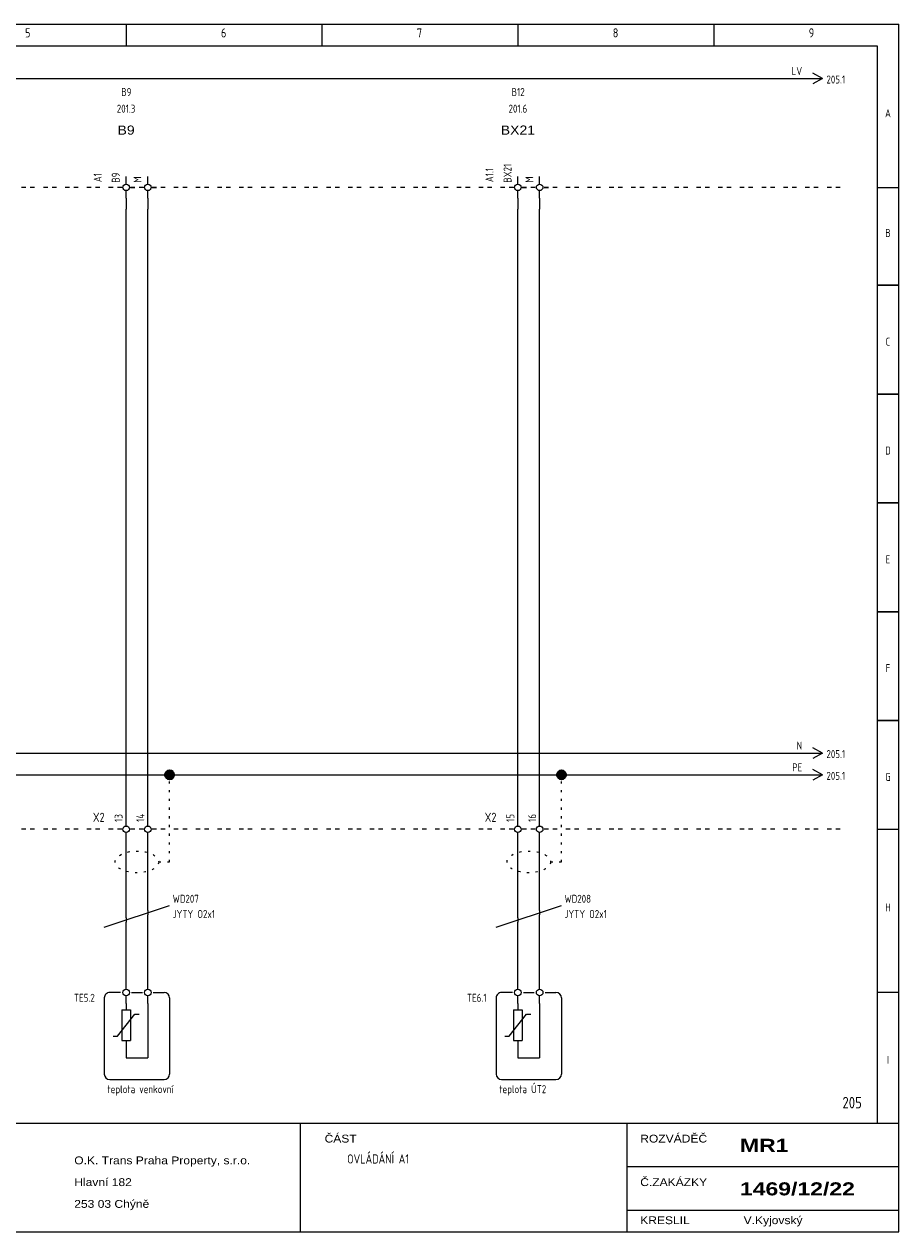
# Model space of a CAD drawing. Header units: millimetres. Extents: x 8 to 412, y 5 to 282.
# Tile 2 of 2: x 212 to 412, y 5 to 282. Entities that reach past the tile are written whole.
import ezdxf
from ezdxf.enums import TextEntityAlignment as Align

# ---------------------------------------------------------------- set-up
doc = ezdxf.new("R2010")
doc.units = ezdxf.units.MM
doc.linetypes.add('Caddy_Dot', pattern=[2, 0.5, -1.5])
doc.linetypes.add('Caddy_Solid', pattern=[0])
doc.layers.add('Caddy_1', color=7, linetype='Caddy_Solid', lineweight=25)
doc.layers.add('Caddy_4', color=7, linetype='Caddy_Dot', lineweight=18)
doc.styles.add('Caddy_Arial', font='arial.ttf', dxfattribs={"width": 1.1})
doc.styles.add('Caddy_Arial Black', font='ariblk.ttf', dxfattribs={"width": 1.1})
doc.styles.add('Caddy_Vectorfont1p', font='isocp___.ttf', dxfattribs={"width": 0.9})
pattern_1 = [(28.64789, (0, 0), (-0.047942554, 0.087758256), []), (118.64789, (0, 0), (-0.087758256, -0.047942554), [])]

# ---------------------------------------------------------------- blocks, each defined once
blk = doc.blocks.new('2264D27B1F9A')
at = {"layer": 'Caddy_1', "color": 7, "linetype": 'Caddy_Solid', "lineweight": 25}
for p, q in [((7.5, 282.5), (412.5, 282.5)), ((235, 282.5), (235, 277.5)), ((280, 282.5), (280, 277.5)), ((325, 282.5), (325, 277.5)), ((370, 282.5), (370, 277.5)), ((412.5, 5), (412.5, 282.5)), ((12.5, 277.5), (407.5, 277.5)), ((407.5, 277.5), (407.5, 30)), ((407.5, 245), (412.5, 245)), ((407.5, 222.5), (412.5, 222.5)), ((412.5, 222.5), (407.5, 222.5)), ((411.5, 222.5), (410.5, 222.5)), ((412.5, 197.5), (407.5, 197.5)), ((407.5, 197.5), (412.5, 197.5)), ((412.5, 172.5), (407.5, 172.5)), ((407.5, 172.5), (412.5, 172.5)), ((412.5, 147.5), (407.5, 147.5)), ((407.5, 147.5), (412.5, 147.5)), ((412.5, 122.5), (407.5, 122.5)), ((407.5, 122.5), (412.5, 122.5)), ((407.5, 97.5), (412.5, 97.5)), ((412.5, 60), (407.5, 60)), ((7.5, 30), (412.5, 30)), ((275, 30), (275, 5)), ((350, 30), (350, 5)), ((350, 20), (412.5, 20)), ((350, 10), (412.5, 10)), ((7.5, 5), (412.5, 5))]:
    blk.add_line(p, q, dxfattribs=at)
at = {"layer": 'Caddy_1', "color": 7, "lineweight": 25}
for s, height, style, width, p in [('5', 2.1, 'Caddy_Vectorfont1p', 0.9, (211.8, 279.45)), ('6', 2.1, 'Caddy_Vectorfont1p', 0.9, (256.8, 279.45)), ('7', 2.1, 'Caddy_Vectorfont1p', 0.9, (301.8, 279.45)), ('8', 2.1, 'Caddy_Vectorfont1p', 0.9, (346.8, 279.45)), ('9', 2.1, 'Caddy_Vectorfont1p', 0.9, (391.8, 279.45)), ('ČÁST', 1.8, 'Caddy_Arial', 1.1, (280.6, 25.52)), ('ROZVÁDĚČ', 1.8, 'Caddy_Arial', 1.1, (353.1, 25.52)), ('MR1', 3, 'Caddy_Arial Black', 1.1, (376, 23.38)), ('O.K. Trans Praha Property, s.r.o.', 1.8, 'Caddy_Arial', 1.1, (223.1, 20.52)), ('OVLÁDÁNÍ A1', 2.1, 'Caddy_Vectorfont1p', 0.9, (285.8, 20.7)), ('Hlavní 182', 1.8, 'Caddy_Arial', 1.1, (223.1, 15.52)), ('Č.ZAKÁZKY', 1.8, 'Caddy_Arial', 1.1, (353.1, 15.52)), ('1469/12/22', 3, 'Caddy_Arial Black', 1.1, (376, 13.38)), ('253 03 Chýně', 1.8, 'Caddy_Arial', 1.1, (223.1, 10.52)), ('KRESLIL', 1.8, 'Caddy_Arial', 1.1, (353.1, 6.77)), ('V.Kyjovský', 1.8, 'Caddy_Arial', 1.1, (376.85, 6.77))]:
    blk.add_text(s, height=height, dxfattribs=dict(at, style=style, width=width)).set_placement(p)
at = {"layer": 'Caddy_1', "color": 7, "lineweight": 25, "style": 'Caddy_Vectorfont1p', "width": 0.9}
for s, p in [('A', (410, 261.11)), ('B', (410, 233.61)), ('C', (410, 208.61)), ('D', (410, 183.61)), ('E', (410, 158.61)), ('F', (410, 133.61)), ('G', (410, 108.61)), ('H', (410, 78.61)), ('I', (410, 43.61))]:
    blk.add_text(s, height=1.84, dxfattribs=at).set_placement(p, align=Align.CENTER)
at = {"layer": 'Caddy_1', "color": 1, "lineweight": 25, "true_color": 0xff0000, "style": 'Caddy_Vectorfont1p', "width": 0.9}
blk.add_text('205', height=2.625, dxfattribs=at).set_placement((404, 33.38), align=Align.RIGHT)
blk = doc.blocks.new('4E950AA473E9')
at = {"layer": 'Caddy_1', "color": 7, "linetype": 'Caddy_Solid', "lineweight": 25}
for p, q in [((22, 97.5), (21, 97.5)), ((24, 97.5), (23, 97.5)), ((27, 97.5), (26, 97.5)), ((29, 97.5), (28, 97.5)), ((32, 97.5), (31, 97.5)), ((34, 97.5), (33, 97.5)), ((37, 97.5), (36, 97.5)), ((39, 97.5), (38, 97.5)), ((42, 97.5), (41, 97.5)), ((44, 97.5), (43, 97.5)), ((47, 97.5), (46, 97.5)), ((49, 97.5), (48, 97.5)), ((52, 97.5), (51, 97.5)), ((54, 97.5), (53, 97.5)), ((57, 97.5), (56, 97.5)), ((59, 97.5), (58, 97.5)), ((62, 97.5), (61, 97.5)), ((64, 97.5), (63, 97.5)), ((67, 97.5), (66, 97.5)), ((69, 97.5), (68, 97.5)), ((72, 97.5), (71, 97.5)), ((74, 97.5), (73, 97.5)), ((77, 97.5), (76, 97.5)), ((79, 97.5), (78, 97.5)), ((82, 97.5), (81, 97.5)), ((84, 97.5), (83, 97.5)), ((87, 97.5), (86, 97.5)), ((89, 97.5), (88, 97.5)), ((92, 97.5), (91, 97.5)), ((94, 97.5), (93, 97.5)), ((97, 97.5), (96, 97.5)), ((99, 97.5), (98, 97.5)), ((102, 97.5), (101, 97.5)), ((104, 97.5), (103, 97.5)), ((107, 97.5), (106, 97.5)), ((109, 97.5), (108, 97.5)), ((112, 97.5), (111, 97.5)), ((114, 97.5), (113, 97.5)), ((117, 97.5), (116, 97.5)), ((119, 97.5), (118, 97.5)), ((122, 97.5), (121, 97.5)), ((124, 97.5), (123, 97.5)), ((127, 97.5), (126, 97.5)), ((129, 97.5), (128, 97.5)), ((132, 97.5), (131, 97.5)), ((134, 97.5), (133, 97.5)), ((137, 97.5), (136, 97.5)), ((139, 97.5), (138, 97.5)), ((142, 97.5), (141, 97.5)), ((144, 97.5), (143, 97.5)), ((147, 97.5), (146, 97.5)), ((149, 97.5), (148, 97.5)), ((152, 97.5), (151, 97.5)), ((154, 97.5), (153, 97.5)), ((157, 97.5), (156, 97.5)), ((159, 97.5), (158, 97.5)), ((162, 97.5), (161, 97.5)), ((164, 97.5), (163, 97.5)), ((167, 97.5), (166, 97.5)), ((169, 97.5), (168, 97.5)), ((172, 97.5), (171, 97.5)), ((174, 97.5), (173, 97.5)), ((177, 97.5), (176, 97.5)), ((179, 97.5), (178, 97.5)), ((182, 97.5), (181, 97.5)), ((184, 97.5), (183, 97.5)), ((187, 97.5), (186, 97.5)), ((189, 97.5), (188, 97.5)), ((192, 97.5), (191, 97.5)), ((194, 97.5), (193, 97.5)), ((197, 97.5), (196, 97.5)), ((199, 97.5), (198, 97.5)), ((202, 97.5), (201, 97.5)), ((204, 97.5), (203, 97.5)), ((207, 97.5), (206, 97.5)), ((209, 97.5), (208, 97.5)), ((212, 97.5), (211, 97.5)), ((214, 97.5), (213, 97.5)), ((217, 97.5), (216, 97.5)), ((219, 97.5), (218, 97.5)), ((222, 97.5), (221, 97.5)), ((224, 97.5), (223, 97.5)), ((227, 97.5), (226, 97.5)), ((229, 97.5), (228, 97.5)), ((232, 97.5), (231, 97.5)), ((234, 97.5), (233, 97.5)), ((237, 97.5), (236, 97.5)), ((239, 97.5), (238, 97.5)), ((242, 97.5), (241, 97.5)), ((244, 97.5), (243, 97.5)), ((247, 97.5), (246, 97.5)), ((249, 97.5), (248, 97.5)), ((252, 97.5), (251, 97.5)), ((254, 97.5), (253, 97.5)), ((257, 97.5), (256, 97.5)), ((259, 97.5), (258, 97.5)), ((262, 97.5), (261, 97.5)), ((264, 97.5), (263, 97.5)), ((267, 97.5), (266, 97.5)), ((269, 97.5), (268, 97.5)), ((272, 97.5), (271, 97.5)), ((274, 97.5), (273, 97.5)), ((277, 97.5), (276, 97.5)), ((279, 97.5), (278, 97.5)), ((282, 97.5), (281, 97.5)), ((284, 97.5), (283, 97.5)), ((287, 97.5), (286, 97.5)), ((289, 97.5), (288, 97.5)), ((292, 97.5), (291, 97.5)), ((294, 97.5), (293, 97.5)), ((297, 97.5), (296, 97.5)), ((299, 97.5), (298, 97.5)), ((302, 97.5), (301, 97.5)), ((304, 97.5), (303, 97.5)), ((307, 97.5), (306, 97.5)), ((309, 97.5), (308, 97.5)), ((312, 97.5), (311, 97.5)), ((314, 97.5), (313, 97.5)), ((317, 97.5), (316, 97.5)), ((319, 97.5), (318, 97.5)), ((322, 97.5), (321, 97.5)), ((324, 97.5), (323, 97.5)), ((327, 97.5), (326, 97.5)), ((329, 97.5), (328, 97.5)), ((332, 97.5), (331, 97.5)), ((334, 97.5), (333, 97.5)), ((337, 97.5), (336, 97.5)), ((339, 97.5), (338, 97.5)), ((342, 97.5), (341, 97.5)), ((344, 97.5), (343, 97.5)), ((347, 97.5), (346, 97.5)), ((349, 97.5), (348, 97.5)), ((352, 97.5), (351, 97.5)), ((354, 97.5), (353, 97.5)), ((357, 97.5), (356, 97.5)), ((359, 97.5), (358, 97.5)), ((362, 97.5), (361, 97.5)), ((364, 97.5), (363, 97.5)), ((367, 97.5), (366, 97.5)), ((369, 97.5), (368, 97.5)), ((372, 97.5), (371, 97.5)), ((374, 97.5), (373, 97.5)), ((377, 97.5), (376, 97.5)), ((379, 97.5), (378, 97.5)), ((382, 97.5), (381, 97.5)), ((384, 97.5), (383, 97.5)), ((387, 97.5), (386, 97.5)), ((389, 97.5), (388, 97.5)), ((392, 97.5), (391, 97.5)), ((394, 97.5), (393, 97.5)), ((397, 97.5), (396, 97.5)), ((399, 97.5), (398, 97.5))]:
    blk.add_line(p, q, dxfattribs=at)
blk = doc.blocks.new('398A37A5FC2E')
at = {"layer": 'Caddy_1', "color": 70, "linetype": 'Caddy_Solid', "lineweight": 25, "true_color": 0x7cfc00}
for q in [(392.75, 111.25), (392.75, 108.75)]:
    blk.add_line((395, 110), q, dxfattribs=at)
at = {"layer": 'Caddy_1', "color": 70, "lineweight": 25, "true_color": 0x7cfc00, "style": 'Caddy_Vectorfont1p', "width": 0.9}
blk.add_text('205.1', height=1.838, dxfattribs=at).set_placement((395.87, 108.86))
blk.add_attdef('$TAG160010', text='', height=1.84, dxfattribs=at).set_placement((390.29, 110.81), align=Align.RIGHT)
blk = doc.blocks.new('F0F35C6D03A5')
at = {"layer": 'Caddy_1', "color": 150, "linetype": 'Caddy_Solid', "lineweight": 25, "true_color": 0x1e90ff}
for q in [(392.75, 116.25), (392.75, 113.75)]:
    blk.add_line((395, 115), q, dxfattribs=at)
at = {"layer": 'Caddy_1', "color": 150, "lineweight": 25, "true_color": 0x1e90ff, "style": 'Caddy_Vectorfont1p', "width": 0.9}
blk.add_text('205.1', height=1.838, dxfattribs=at).set_placement((395.87, 113.86))
blk.add_attdef('$TAG160010', text='', height=1.84, dxfattribs=at).set_placement((390.29, 115.81), align=Align.RIGHT)
blk = doc.blocks.new('605F25F18BCF')
at = {"layer": 'Caddy_1', "color": 7, "linetype": 'Caddy_Solid', "lineweight": 25}
for p, q in [((22, 245), (21, 245)), ((24, 245), (23, 245)), ((27, 245), (26, 245)), ((29, 245), (28, 245)), ((32, 245), (31, 245)), ((34, 245), (33, 245)), ((37, 245), (36, 245)), ((39, 245), (38, 245)), ((42, 245), (41, 245)), ((44, 245), (43, 245)), ((47, 245), (46, 245)), ((49, 245), (48, 245)), ((52, 245), (51, 245)), ((54, 245), (53, 245)), ((57, 245), (56, 245)), ((59, 245), (58, 245)), ((62, 245), (61, 245)), ((64, 245), (63, 245)), ((67, 245), (66, 245)), ((69, 245), (68, 245)), ((72, 245), (71, 245)), ((74, 245), (73, 245)), ((77, 245), (76, 245)), ((79, 245), (78, 245)), ((82, 245), (81, 245)), ((84, 245), (83, 245)), ((87, 245), (86, 245)), ((89, 245), (88, 245)), ((92, 245), (91, 245)), ((94, 245), (93, 245)), ((97, 245), (96, 245)), ((99, 245), (98, 245)), ((102, 245), (101, 245)), ((104, 245), (103, 245)), ((107, 245), (106, 245)), ((109, 245), (108, 245)), ((112, 245), (111, 245)), ((114, 245), (113, 245)), ((117, 245), (116, 245)), ((119, 245), (118, 245)), ((122, 245), (121, 245)), ((124, 245), (123, 245)), ((127, 245), (126, 245)), ((129, 245), (128, 245)), ((132, 245), (131, 245)), ((134, 245), (133, 245)), ((137, 245), (136, 245)), ((139, 245), (138, 245)), ((142, 245), (141, 245)), ((144, 245), (143, 245)), ((147, 245), (146, 245)), ((149, 245), (148, 245)), ((152, 245), (151, 245)), ((154, 245), (153, 245)), ((157, 245), (156, 245)), ((159, 245), (158, 245)), ((162, 245), (161, 245)), ((164, 245), (163, 245)), ((167, 245), (166, 245)), ((169, 245), (168, 245)), ((172, 245), (171, 245)), ((174, 245), (173, 245)), ((177, 245), (176, 245)), ((179, 245), (178, 245)), ((182, 245), (181, 245)), ((184, 245), (183, 245)), ((187, 245), (186, 245)), ((189, 245), (188, 245)), ((192, 245), (191, 245)), ((194, 245), (193, 245)), ((197, 245), (196, 245)), ((199, 245), (198, 245)), ((202, 245), (201, 245)), ((204, 245), (203, 245)), ((207, 245), (206, 245)), ((209, 245), (208, 245)), ((212, 245), (211, 245)), ((214, 245), (213, 245)), ((217, 245), (216, 245)), ((219, 245), (218, 245)), ((222, 245), (221, 245)), ((224, 245), (223, 245)), ((227, 245), (226, 245)), ((229, 245), (228, 245)), ((232, 245), (231, 245)), ((234, 245), (233, 245)), ((237, 245), (236, 245)), ((239, 245), (238, 245)), ((242, 245), (241, 245)), ((244, 245), (243, 245)), ((247, 245), (246, 245)), ((249, 245), (248, 245)), ((252, 245), (251, 245)), ((254, 245), (253, 245)), ((257, 245), (256, 245)), ((259, 245), (258, 245)), ((262, 245), (261, 245)), ((264, 245), (263, 245)), ((267, 245), (266, 245)), ((269, 245), (268, 245)), ((272, 245), (271, 245)), ((274, 245), (273, 245)), ((277, 245), (276, 245)), ((279, 245), (278, 245)), ((282, 245), (281, 245)), ((284, 245), (283, 245)), ((287, 245), (286, 245)), ((289, 245), (288, 245)), ((292, 245), (291, 245)), ((294, 245), (293, 245)), ((297, 245), (296, 245)), ((299, 245), (298, 245)), ((302, 245), (301, 245)), ((304, 245), (303, 245)), ((307, 245), (306, 245)), ((309, 245), (308, 245)), ((312, 245), (311, 245)), ((314, 245), (313, 245)), ((317, 245), (316, 245)), ((319, 245), (318, 245)), ((322, 245), (321, 245)), ((324, 245), (323, 245)), ((327, 245), (326, 245)), ((329, 245), (328, 245)), ((332, 245), (331, 245)), ((334, 245), (333, 245)), ((337, 245), (336, 245)), ((339, 245), (338, 245)), ((342, 245), (341, 245)), ((344, 245), (343, 245)), ((347, 245), (346, 245)), ((349, 245), (348, 245)), ((352, 245), (351, 245)), ((354, 245), (353, 245)), ((357, 245), (356, 245)), ((359, 245), (358, 245)), ((362, 245), (361, 245)), ((364, 245), (363, 245)), ((367, 245), (366, 245)), ((369, 245), (368, 245)), ((372, 245), (371, 245)), ((374, 245), (373, 245)), ((377, 245), (376, 245)), ((379, 245), (378, 245)), ((382, 245), (381, 245)), ((384, 245), (383, 245)), ((387, 245), (386, 245)), ((389, 245), (388, 245)), ((392, 245), (391, 245)), ((394, 245), (393, 245)), ((397, 245), (396, 245)), ((399, 245), (398, 245))]:
    blk.add_line(p, q, dxfattribs=at)
blk = doc.blocks.new('A724BBEAD6DD')
at = {"layer": 'Caddy_1', "color": 7, "linetype": 'Caddy_Solid', "lineweight": 25}
for q in [(392.75, 271.25), (392.75, 268.75)]:
    blk.add_line((395, 270), q, dxfattribs=at)
at = {"layer": 'Caddy_1', "color": 7, "lineweight": 25, "style": 'Caddy_Vectorfont1p', "width": 0.9}
blk.add_text('205.1', height=1.838, dxfattribs=at).set_placement((395.87, 268.86))
blk.add_attdef('$TAG160010', text='', height=1.84, dxfattribs=at).set_placement((390.29, 270.81), align=Align.RIGHT)
blk = doc.blocks.new('749DC80E389A')
at = {"layer": 'Caddy_1', "color": 7, "linetype": 'Caddy_Solid', "lineweight": 25}
for p, q in [((235, 245.75), (235, 247.5)), ((240, 245.75), (240, 247.5)), ((234, 245), (233, 245)), ((235, 242.5), (235, 244.25)), ((236, 245), (237, 245)), ((239, 245), (238, 245)), ((240, 242.5), (240, 244.25)), ((241, 245), (242, 245)), ((235, 242.5), (235, 240)), ((240, 242.5), (240, 240))]:
    blk.add_line(p, q, dxfattribs=at)
for centre in [(235, 245), (240, 245)]:
    blk.add_circle(centre, 0.75, dxfattribs=at)
at = {"layer": 'Caddy_1', "color": 7, "lineweight": 25}
for s, height, style, width, p in [('B9', 1.838, 'Caddy_Vectorfont1p', 0.9, (235.05, 265.99)), ('201.3', 1.838, 'Caddy_Vectorfont1p', 0.9, (235, 262.16)), ('B9', 2.1, 'Caddy_Arial', 1.1, (235, 257.11))]:
    blk.add_text(s, height=height, dxfattribs=dict(at, style=style, width=width)).set_placement(p, align=Align.CENTER)
at = {"layer": 'Caddy_1', "color": 7, "lineweight": 25, "style": 'Caddy_Vectorfont1p', "width": 0.9}
for tag, p in [('$TAG175000_00', (233.54, 246.05)), ('$TAG175000_01', (238.54, 246.05)), ('$TAG160010', (229.39, 246.2))]:
    blk.add_attdef(tag, p, '', height=1.84, rotation=90, dxfattribs=at)
blk = doc.blocks.new('C8E9A04FEB10')
at = {"layer": 'Caddy_1', "color": 7, "linetype": 'Caddy_Solid', "lineweight": 25}
for p, q in [((325, 245.75), (325, 247.5)), ((330, 245.75), (330, 247.5)), ((324, 245), (323, 245)), ((325, 242.5), (325, 244.25)), ((326, 245), (327, 245)), ((329, 245), (328, 245)), ((330, 242.5), (330, 244.25)), ((331, 245), (332, 245)), ((325, 242.5), (325, 240)), ((330, 242.5), (330, 240))]:
    blk.add_line(p, q, dxfattribs=at)
for centre in [(325, 245), (330, 245)]:
    blk.add_circle(centre, 0.75, dxfattribs=at)
at = {"layer": 'Caddy_1', "color": 7, "lineweight": 25}
for s, height, style, width, p in [('B12', 1.838, 'Caddy_Vectorfont1p', 0.9, (325.05, 265.99)), ('201.6', 1.838, 'Caddy_Vectorfont1p', 0.9, (325, 262.16)), ('BX21', 2.1, 'Caddy_Arial', 1.1, (325, 257.11))]:
    blk.add_text(s, height=height, dxfattribs=dict(at, style=style, width=width)).set_placement(p, align=Align.CENTER)
at = {"layer": 'Caddy_1', "color": 7, "lineweight": 25, "style": 'Caddy_Vectorfont1p', "width": 0.9}
for tag, p in [('$TAG175000_00', (323.54, 246.05)), ('$TAG175000_01', (328.54, 246.05)), ('$TAG160010', (319.39, 246.2))]:
    blk.add_attdef(tag, p, '', height=1.84, rotation=90, dxfattribs=at)
blk = doc.blocks.new('84AAA92F7ED3')
at = {"layer": 'Caddy_1', "color": 7, "linetype": 'Caddy_Solid', "lineweight": 25}
for p, q in [((235, 62.5), (235, 65)), ((240, 62.5), (240, 65)), ((235, 60.75), (235, 62.5)), ((240, 60.75), (240, 62.5)), ((230, 58.75), (230, 41.25)), ((233.75, 60), (231.25, 60)), ((235, 57.5), (235, 59.25)), ((236.25, 60), (238.75, 60)), ((240, 57.5), (240, 59.25)), ((241.25, 60), (243.75, 60)), ((245, 58.75), (245, 41.25)), ((234, 56), (234, 49)), ((234, 56), (236, 56)), ((235, 57.5), (235, 56)), ((236, 56), (236, 49)), ((240, 57.5), (240, 45)), ((233, 50), (237, 55)), ((237, 55), (238, 55)), ((232, 50), (233, 50)), ((234, 49), (236, 49)), ((235, 49), (235, 45)), ((235, 45), (240, 45)), ((231.25, 40), (243.75, 40))]:
    blk.add_line(p, q, dxfattribs=at)
for centre in [(235, 60), (240, 60)]:
    blk.add_circle(centre, 0.75, dxfattribs=at)
for centre, start_param, end_param in [((231.25, 58.75), 1.570796, 3.141593), ((243.75, 58.75), 0, 1.570796), ((231.25, 41.25), 3.141593, 4.712389), ((243.75, 41.25), 4.712389, 6.283185)]:
    blk.add_ellipse(centre, major_axis=(1.25, 0), ratio=1, start_param=start_param, end_param=end_param, dxfattribs=at)
at = {"layer": 'Caddy_1', "color": 7, "lineweight": 25, "style": 'Caddy_Vectorfont1p', "width": 0.9}
blk.add_attdef('$TAG160010', text='', height=1.84, dxfattribs=at).set_placement((227.8, 57.86), align=Align.RIGHT)
blk.add_attdef('$TAG160030', (230.7, 36.86), '', height=1.84, dxfattribs=at)
blk = doc.blocks.new('C2810129C852')
at = {"layer": 'Caddy_1', "color": 7, "linetype": 'Caddy_Solid', "lineweight": 25}
for p, q in [((235, 98.25), (235, 100)), ((235, 95), (235, 96.75))]:
    blk.add_line(p, q, dxfattribs=at)
blk.add_circle((235, 97.5), 0.75, dxfattribs=at)
at = {"layer": 'Caddy_1', "color": 7, "lineweight": 25, "style": 'Caddy_Vectorfont1p', "width": 0.9}
blk.add_text('13', height=1.838, rotation=90, dxfattribs=at).set_placement((234.19, 99.2))
blk.add_attdef('$TAG160010', text='', height=2.1, dxfattribs=at).set_placement((230.07, 99.2), align=Align.RIGHT)
blk = doc.blocks.new('0D419A08E2C9')
at = {"layer": 'Caddy_1', "color": 7, "linetype": 'Caddy_Solid', "lineweight": 25}
for p, q in [((240, 98.25), (240, 100)), ((240, 95), (240, 96.75))]:
    blk.add_line(p, q, dxfattribs=at)
blk.add_circle((240, 97.5), 0.75, dxfattribs=at)
at = {"layer": 'Caddy_1', "color": 7, "lineweight": 25, "style": 'Caddy_Vectorfont1p', "width": 0.9}
blk.add_text('14', height=1.838, rotation=90, dxfattribs=at).set_placement((239.19, 99.2))
blk = doc.blocks.new('8A35260C0FE0')
at = {"layer": 'Caddy_1', "color": 7, "linetype": 'Caddy_Solid', "lineweight": 25}
blk.add_line((235, 77.17), (235, 76.17), dxfattribs=at)
at = {"layer": 'Caddy_1', "color": 7, "lineweight": 25, "style": 'Caddy_Vectorfont1p', "width": 0.9}
for tag, p in [('$TAG160010', (245.7, 80.61)), ('$TAG160040', (245.7, 77.11))]:
    blk.add_attdef(tag, p, '', height=1.84, dxfattribs=at)
blk = doc.blocks.new('16176DFAA8EC')
at = {"layer": 'Caddy_1', "color": 7, "linetype": 'Caddy_Solid', "lineweight": 25}
blk.add_line((240, 78.83), (240, 77.83), dxfattribs=at)
blk = doc.blocks.new('3BC06C3F9CE7')
at = {"layer": 'Caddy_4', "color": 7, "linetype": 'Caddy_Dot', "lineweight": 18}
blk.add_line((242.5, 90), (245, 90), dxfattribs=at)
blk.add_ellipse((237.5, 90), major_axis=(5, 0), ratio=0.5, dxfattribs=at)
blk = doc.blocks.new('94B89ECF4111')
at = {"layer": 'Caddy_4', "color": 7, "linetype": 'Caddy_Dot', "lineweight": 18}
blk.add_line((245, 90), (245, 110), dxfattribs=at)
at = {"layer": 'Caddy_4'}
blk.add_blockref('3BC06C3F9CE7', (0, 0, 1), dxfattribs=at)
blk = doc.blocks.new('E62AB8218B73')
at = {"layer": 'Caddy_1', "color": 7, "linetype": 'Caddy_Solid', "lineweight": 25}
for p, q in [((325, 62.5), (325, 65)), ((330, 62.5), (330, 65)), ((325, 60.75), (325, 62.5)), ((330, 60.75), (330, 62.5)), ((320, 58.75), (320, 41.25)), ((323.75, 60), (321.25, 60)), ((325, 57.5), (325, 59.25)), ((326.25, 60), (328.75, 60)), ((330, 57.5), (330, 59.25)), ((331.25, 60), (333.75, 60)), ((335, 58.75), (335, 41.25)), ((324, 56), (324, 49)), ((324, 56), (326, 56)), ((325, 57.5), (325, 56)), ((326, 56), (326, 49)), ((330, 57.5), (330, 45)), ((323, 50), (327, 55)), ((327, 55), (328, 55)), ((322, 50), (323, 50)), ((324, 49), (326, 49)), ((325, 49), (325, 45)), ((325, 45), (330, 45)), ((321.25, 40), (333.75, 40))]:
    blk.add_line(p, q, dxfattribs=at)
for centre in [(325, 60), (330, 60)]:
    blk.add_circle(centre, 0.75, dxfattribs=at)
for centre, start_param, end_param in [((321.25, 58.75), 1.570796, 3.141593), ((333.75, 58.75), 0, 1.570796), ((321.25, 41.25), 3.141593, 4.712389), ((333.75, 41.25), 4.712389, 6.283185)]:
    blk.add_ellipse(centre, major_axis=(1.25, 0), ratio=1, start_param=start_param, end_param=end_param, dxfattribs=at)
at = {"layer": 'Caddy_1', "color": 7, "lineweight": 25, "style": 'Caddy_Vectorfont1p', "width": 0.9}
blk.add_attdef('$TAG160010', text='', height=1.84, dxfattribs=at).set_placement((317.8, 57.86), align=Align.RIGHT)
blk.add_attdef('$TAG160030', (320.7, 36.86), '', height=1.84, dxfattribs=at)
blk = doc.blocks.new('6440F3717175')
at = {"layer": 'Caddy_1', "color": 7, "linetype": 'Caddy_Solid', "lineweight": 25}
for p, q in [((325, 98.25), (325, 100)), ((325, 95), (325, 96.75))]:
    blk.add_line(p, q, dxfattribs=at)
blk.add_circle((325, 97.5), 0.75, dxfattribs=at)
at = {"layer": 'Caddy_1', "color": 7, "lineweight": 25, "style": 'Caddy_Vectorfont1p', "width": 0.9}
blk.add_text('15', height=1.838, rotation=90, dxfattribs=at).set_placement((324.19, 99.2))
blk.add_attdef('$TAG160010', text='', height=2.1, dxfattribs=at).set_placement((320.07, 99.2), align=Align.RIGHT)
blk = doc.blocks.new('985685642003')
at = {"layer": 'Caddy_1', "color": 7, "linetype": 'Caddy_Solid', "lineweight": 25}
for p, q in [((330, 98.25), (330, 100)), ((330, 95), (330, 96.75))]:
    blk.add_line(p, q, dxfattribs=at)
blk.add_circle((330, 97.5), 0.75, dxfattribs=at)
at = {"layer": 'Caddy_1', "color": 7, "lineweight": 25, "style": 'Caddy_Vectorfont1p', "width": 0.9}
blk.add_text('16', height=1.838, rotation=90, dxfattribs=at).set_placement((329.19, 99.2))
blk = doc.blocks.new('D70AA554E702')
at = {"layer": 'Caddy_1', "color": 7, "linetype": 'Caddy_Solid', "lineweight": 25}
blk.add_line((325, 77.17), (325, 76.17), dxfattribs=at)
at = {"layer": 'Caddy_1', "color": 7, "lineweight": 25, "style": 'Caddy_Vectorfont1p', "width": 0.9}
for tag, p in [('$TAG160010', (335.7, 80.61)), ('$TAG160040', (335.7, 77.11))]:
    blk.add_attdef(tag, p, '', height=1.84, dxfattribs=at)
blk = doc.blocks.new('F877ECB1A1D7')
at = {"layer": 'Caddy_1', "color": 7, "linetype": 'Caddy_Solid', "lineweight": 25}
blk.add_line((330, 78.83), (330, 77.83), dxfattribs=at)
blk = doc.blocks.new('0AB362441208')
at = {"layer": 'Caddy_4', "color": 7, "linetype": 'Caddy_Dot', "lineweight": 18}
blk.add_line((332.5, 90), (335, 90), dxfattribs=at)
blk.add_ellipse((327.5, 90), major_axis=(5, 0), ratio=0.5, dxfattribs=at)
blk = doc.blocks.new('F85BF6E577B0')
at = {"layer": 'Caddy_4', "color": 7, "linetype": 'Caddy_Dot', "lineweight": 18}
blk.add_line((335, 90), (335, 110), dxfattribs=at)
at = {"layer": 'Caddy_4'}
blk.add_blockref('0AB362441208', (0, 0, 1), dxfattribs=at)

msp = doc.modelspace()

# ---------------------------------------------------------------- hatches: boundary and pattern name
at = {"layer": 'Caddy_1', "true_color": 0x7cfc00}
h = msp.add_hatch(dxfattribs=at)
h.set_pattern_fill('_USER', color=70, scale=0.1, angle=28.6479, style=0, double=1, pattern_type=0)
h.set_pattern_definition(pattern_1)
edge = h.paths.add_edge_path(flags=0)
edge.add_arc((245, 110), 1, 0, 360)
h = msp.add_hatch(dxfattribs=at)
h.set_pattern_fill('_USER', color=70, scale=0.1, angle=28.6479, style=0, double=1, pattern_type=0)
h.set_pattern_definition(pattern_1)
edge = h.paths.add_edge_path(flags=0)
edge.add_arc((335, 110), 1, 0, 360)

# ---------------------------------------------------------------- linework, layer by layer
at = {"layer": 'Caddy_1', "color": 7, "linetype": 'Caddy_Solid', "lineweight": 25}
for p, q in [((25, 270), (395, 270)), ((235, 100), (235, 240)), ((240, 100), (240, 240)), ((325, 100), (325, 240)), ((330, 100), (330, 240)), ((235, 77.17), (235, 95)), ((240, 78.83), (240, 95)), ((325, 77.17), (325, 95)), ((330, 78.83), (330, 95)), ((230, 75), (245, 80)), ((240, 65), (240, 77.83)), ((320, 75), (335, 80)), ((330, 65), (330, 77.83)), ((235, 65), (235, 76.17)), ((325, 65), (325, 76.17))]:
    msp.add_line(p, q, dxfattribs=at)
at = {"layer": 'Caddy_1', "color": 150, "linetype": 'Caddy_Solid', "lineweight": 25, "true_color": 0x1e90ff}
msp.add_line((25, 115), (395, 115), dxfattribs=at)
at = {"layer": 'Caddy_1', "color": 70, "linetype": 'Caddy_Solid', "lineweight": 25, "true_color": 0x7cfc00}
for p, q in [((200, 110), (245, 110)), ((245, 110), (335, 110)), ((335, 110), (395, 110))]:
    msp.add_line(p, q, dxfattribs=at)
at = {"layer": 'Caddy_1', "color": 70, "lineweight": 40, "true_color": 0x7cfc00}
for centre in [(245, 110), (335, 110)]:
    msp.add_circle(centre, 1, dxfattribs=at)

# ---------------------------------------------------------------- block references
at = {"layer": 'Caddy_1'}
for name in ['2264D27B1F9A', '605F25F18BCF', '0D419A08E2C9', '985685642003', '4E950AA473E9', '16176DFAA8EC', 'F877ECB1A1D7']:
    msp.add_blockref(name, (0, 0, 1), dxfattribs=at)
ref = msp.add_blockref('A724BBEAD6DD', (0, 0, 1), dxfattribs=at)
ref.add_attrib('$TAG160010', 'LV', dxfattribs={"color": 7, "lineweight": 25, "height": 1.838, "style": 'Caddy_Vectorfont1p', "width": 0.9}).set_placement((390.29, 270.81), align=Align.RIGHT)
ref = msp.add_blockref('749DC80E389A', (0, 0, 1), dxfattribs=at)
ref.add_attrib('$TAG160010', 'A1', (229.39, 246.2), dxfattribs={"color": 7, "lineweight": 25, "height": 1.838, "rotation": 90, "style": 'Caddy_Vectorfont1p', "width": 0.9})
ref.add_attrib('$TAG175000_00', 'B9', (233.54, 246.05), dxfattribs={"color": 7, "lineweight": 25, "height": 1.838, "rotation": 90, "style": 'Caddy_Vectorfont1p', "width": 0.9})
ref.add_attrib('$TAG175000_01', 'M', (238.54, 246.05), dxfattribs={"color": 7, "lineweight": 25, "height": 1.84, "rotation": 90, "style": 'Caddy_Vectorfont1p', "width": 0.9})
ref = msp.add_blockref('C8E9A04FEB10', (0, 0, 1), dxfattribs=at)
ref.add_attrib('$TAG160010', 'A1.1', (319.39, 246.2), dxfattribs={"color": 7, "lineweight": 25, "height": 1.838, "rotation": 90, "style": 'Caddy_Vectorfont1p', "width": 0.9})
ref.add_attrib('$TAG175000_00', 'BX21', (323.54, 246.05), dxfattribs={"color": 7, "lineweight": 25, "height": 1.838, "rotation": 90, "style": 'Caddy_Vectorfont1p', "width": 0.9})
ref.add_attrib('$TAG175000_01', 'M', (328.54, 246.05), dxfattribs={"color": 7, "lineweight": 25, "height": 1.84, "rotation": 90, "style": 'Caddy_Vectorfont1p', "width": 0.9})
ref = msp.add_blockref('F0F35C6D03A5', (0, 0, 1), dxfattribs=at)
ref.add_attrib('$TAG160010', 'N', dxfattribs={"color": 150, "lineweight": 25, "true_color": 0x1e90ff, "height": 1.84, "style": 'Caddy_Vectorfont1p', "width": 0.9}).set_placement((390.29, 115.81), align=Align.RIGHT)
ref = msp.add_blockref('398A37A5FC2E', (0, 0, 1), dxfattribs=at)
ref.add_attrib('$TAG160010', 'PE', dxfattribs={"color": 70, "lineweight": 25, "true_color": 0x7cfc00, "height": 1.838, "style": 'Caddy_Vectorfont1p', "width": 0.9}).set_placement((390.29, 110.81), align=Align.RIGHT)
ref = msp.add_blockref('C2810129C852', (0, 0, 1), dxfattribs=at)
ref.add_attrib('$TAG160010', 'X2', dxfattribs={"color": 7, "lineweight": 25, "height": 2.1, "style": 'Caddy_Vectorfont1p', "width": 0.9}).set_placement((230.07, 99.2), align=Align.RIGHT)
ref = msp.add_blockref('6440F3717175', (0, 0, 1), dxfattribs=at)
ref.add_attrib('$TAG160010', 'X2', dxfattribs={"color": 7, "lineweight": 25, "height": 2.1, "style": 'Caddy_Vectorfont1p', "width": 0.9}).set_placement((320.07, 99.2), align=Align.RIGHT)
ref = msp.add_blockref('8A35260C0FE0', (0, 0, 1), dxfattribs=at)
ref.add_attrib('$TAG160010', 'WD207', (245.7, 80.61), dxfattribs={"color": 7, "lineweight": 25, "height": 1.838, "style": 'Caddy_Vectorfont1p', "width": 0.9})
ref.add_attrib('$TAG160040', 'JYTY O2x1', (245.7, 77.11), dxfattribs={"color": 7, "lineweight": 25, "height": 1.838, "style": 'Caddy_Vectorfont1p', "width": 0.9})
ref = msp.add_blockref('D70AA554E702', (0, 0, 1), dxfattribs=at)
ref.add_attrib('$TAG160010', 'WD208', (335.7, 80.61), dxfattribs={"color": 7, "lineweight": 25, "height": 1.838, "style": 'Caddy_Vectorfont1p', "width": 0.9})
ref.add_attrib('$TAG160040', 'JYTY O2x1', (335.7, 77.11), dxfattribs={"color": 7, "lineweight": 25, "height": 1.838, "style": 'Caddy_Vectorfont1p', "width": 0.9})
ref = msp.add_blockref('84AAA92F7ED3', (0, 0, 1), dxfattribs=at)
ref.add_attrib('$TAG160010', 'TE5.2', dxfattribs={"color": 7, "lineweight": 25, "height": 1.838, "style": 'Caddy_Vectorfont1p', "width": 0.9}).set_placement((227.8, 57.86), align=Align.RIGHT)
ref.add_attrib('$TAG160030', 'teplota venkovní', (230.7, 36.86), dxfattribs={"color": 7, "lineweight": 25, "height": 1.8375, "style": 'Caddy_Vectorfont1p', "width": 0.9})
ref = msp.add_blockref('E62AB8218B73', (0, 0, 1), dxfattribs=at)
ref.add_attrib('$TAG160010', 'TE6.1', dxfattribs={"color": 7, "lineweight": 25, "height": 1.838, "style": 'Caddy_Vectorfont1p', "width": 0.9}).set_placement((317.8, 57.86), align=Align.RIGHT)
ref.add_attrib('$TAG160030', 'teplota ÚT2', (320.7, 36.86), dxfattribs={"color": 7, "lineweight": 25, "height": 1.8375, "style": 'Caddy_Vectorfont1p', "width": 0.9})
at = {"layer": 'Caddy_4'}
for name in ['94B89ECF4111', 'F85BF6E577B0']:
    msp.add_blockref(name, (0, 0, 1), dxfattribs=at)

doc.saveas('drawing.dxf')
